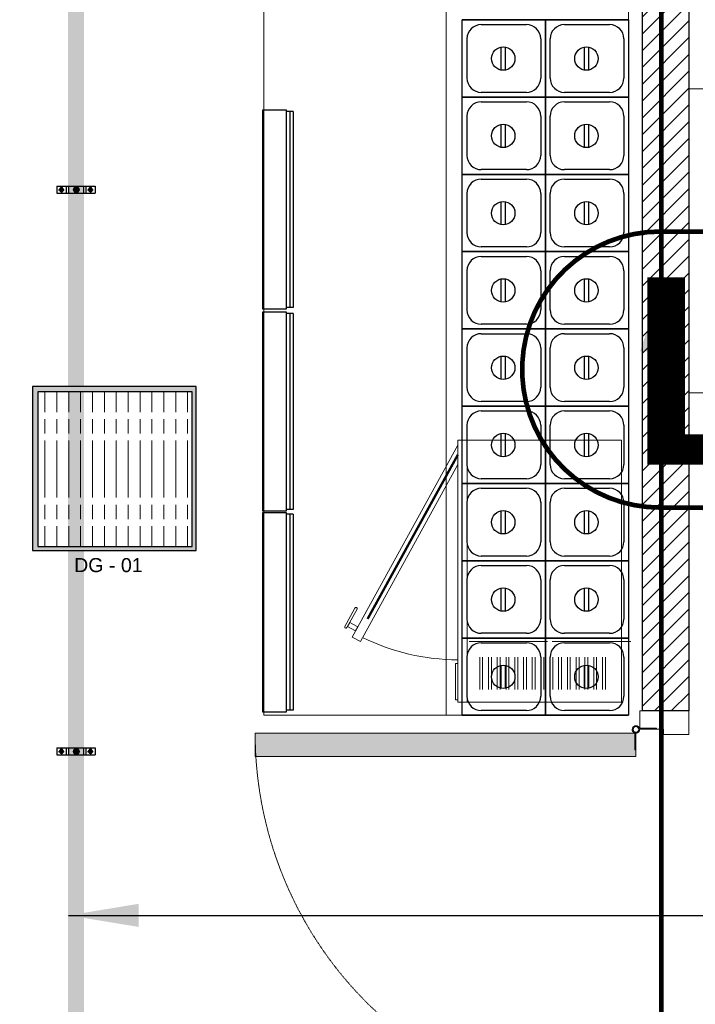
# Model space of a CAD drawing. Header units: millimetres. Extents: x 103872 to 294171, y 5570 to 32737.
# Tile 34 of 117: x 108082 to 109527, y 10784 to 12887. Entities that reach past the tile are written whole.
import ezdxf
from ezdxf.enums import TextEntityAlignment as Align

# ---------------------------------------------------------------- set-up
doc = ezdxf.new("R2010")
doc.units = ezdxf.units.MM
doc.header["$LTSCALE"] = 2.5
for name, pattern in [('CENTER', [50.8, 31.75, -6.35, 6.35, -6.35]), ('CONTINOUS', [0]), ('DASHDOT2', [0.5, 0.25, -0.125, 0, -0.125]), ('DASHED', [19.05, 12.7, -6.35]), ('HIDDEN', [0.375, 0.25, -0.125]), ('HIDDEN2 IDS', [1.666875, 1.11125, -0.555625])]:
    doc.linetypes.add(name, pattern=pattern)
for name, color, linetype, lineweight in [('00-ABM  HWS', 1, 'CONTINOUS', 0), ('00-ABM-PHE-DRAINAGE TEXT', 7, 'Continuous', 18), ('A - TEXT', 7, 'Continuous', 13), ('CKD Equipments', 252, 'Continuous', 0), ('Dimension', 40, 'Continuous', 0), ('Equipments CKD', 252, 'Continuous', 0), ('FURNITURES', 30, 'Continuous', 15), ('HATCH LIGHT', 250, 'Continuous', 0), ('HATCH MEDIUM', 251, 'Continuous', 5), ('K Equipment', 30, 'Continuous', 9), ('P-PDMWS_PEN-184', 184, 'Continuous', 25), ('WALL', 132, 'Continuous', 25), ('WATER SUPPLY fLOW DIRECTION', 1, 'Continuous', 0)]:
    doc.layers.add(name, color=color, linetype=linetype, lineweight=lineweight)
for name, color, linetype in [('Drain Grating', 4, 'Continuous'), ('EQUI.', 4, 'Continuous'), ('kitchen equip1', 8, 'Continuous'), ('P_SUPPORT', 7, 'Continuous'), ('TEXT_General', 251, 'Continuous'), ('xKAM-B3-01-Kitchen$0$A-FURN', 8, 'Continuous')]:
    doc.layers.add(name, color=color, linetype=linetype)
doc.styles.add('arial', font='arialbd.ttf')
doc.styles.get("Standard").update_dxf_attribs({"font": 'GOTHIC.TTF'})
doc.styles.add('style1', font='arial.ttf', dxfattribs={"height": 150})
doc.dimstyles.get("Standard").update_dxf_attribs({"dimtxt": 0.18, "dimasz": 0.18, "dimexe": 0.18, "dimexo": 0.0625, "dimgap": 0.09, "dimtad": 0, "dimtih": 1, "dimtoh": 1, "dimdec": 4, "dimzin": 0, "dimdsep": 46, "dimtxsty": 'Standard', "dimcen": 0.09, "dimadec": 0, "dimazin": 0, "dimtfac": 1, "dimtdec": 4, "dimtofl": 0, "dimtmove": 0, "dimatfit": 3, "dimfxl": 1, "dimtolj": 1, "dimtzin": 0, "dimarcsym": 0})

# ---------------------------------------------------------------- blocks, each defined once
blk = doc.blocks.new('*U10')
h = blk.add_hatch(color=252)
h.paths.add_polyline_path([(-0.0025, 0.0153, 0.724863), (-0.0025, 0), (-0.0025, -0.036), (-0.0005, -0.036), (-0.0005, -0.0004, 1.209796)])
h.paths.add_polyline_path([(-0.006, 0.0076, -1), (0.006, 0.0076, -1)], flags=16)
blk.add_hatch(color=252).paths.add_polyline_path([(0.0076, 0.0101, -0.06361), (0.008, 0.0081), (0.0436, 0.0081), (0.0436, 0.0101)])
blk.add_lwpolyline([(-0.0025, 0.0153, 0.723917), (-0.0025, 0), (-0.0025, -0.036), (-0.0005, -0.036), (-0.0005, -0.0004, 1.209796), (-0.0025, 0.0153)], format="xyb")
blk.add_lwpolyline([(0.008, 0.0081), (0.0436, 0.0081), (0.0436, 0.0101), (0.0076, 0.0101)])
blk.add_circle((0, 0.0076), 0.00604)
blk = doc.blocks.new('*U49')
h = blk.add_hatch(color=8)
h.dxf.hatch_style = 1
h.paths.add_polyline_path([(47.5, -8.5), (47.5, -822), (97.5, -822), (97.5, -8.5)])
at = {"color": 8}
for points in [[(50, 51), (50, 105), (0, 105), (0, 0), (39, 0), (39, 51), (50, 51)], [(850, 51), (850, 105), (900, 105), (900, 0), (861, 0), (861, 51), (850, 51)]]:
    blk.add_lwpolyline(points, dxfattribs=at)
blk.add_lwpolyline([(47.5, -8.5), (47.5, -822), (97.5, -822), (97.5, -8.5)], close=True, dxfattribs=at)
at = {"color": 8, "linetype": 'HIDDEN2 IDS', "ltscale": 0.5}
blk.add_arc((47.5, -8.5), 813.5, 270.0015, 0.5307, dxfattribs=at)
at = {"color": 8, "xscale": -1000, "yscale": 1000, "zscale": 1000, "rotation": 180}
blk.add_blockref('*U10', (39.5, -0.4), dxfattribs=at)
blk = doc.blocks.new('SAA311A')
at = {"color": 8}
for p, q in [((8868, -106.88), (8874.92, -106.88)), ((8868, -107.5), (8874.92, -107.5)), ((8868, -108.75), (8874.92, -108.75)), ((8868, -109.37), (8874.92, -109.37)), ((8868, -110.62), (8874.92, -110.62)), ((8868, -111.25), (8874.92, -111.25)), ((8868, -112.5), (8874.92, -112.5)), ((8868, -113.12), (8874.92, -113.12)), ((8868, -114.38), (8874.92, -114.38)), ((8868, -115), (8874.92, -115)), ((8868, -116.25), (8874.92, -116.25)), ((8868, -116.87), (8874.92, -116.87)), ((8868, -118.12), (8874.92, -118.12)), ((8868, -118.75), (8874.92, -118.75)), ((8868, -120), (8874.92, -120)), ((8868, -120.62), (8874.92, -120.62)), ((8868, -121.88), (8874.92, -121.88)), ((8868, -122.5), (8874.92, -122.5)), ((8868, -123.75), (8874.92, -123.75)), ((8868, -124.37), (8874.92, -124.37)), ((8868, -125.62), (8874.92, -125.62)), ((8868, -126.25), (8874.92, -126.25)), ((8868, -127.5), (8874.92, -127.5)), ((8868, -128.12), (8874.92, -128.12)), ((8868, -129.38), (8874.92, -129.38)), ((8868, -130), (8874.92, -130)), ((8868, -131.25), (8874.92, -131.25)), ((8868, -131.87), (8874.92, -131.87)), ((8868, -133.12), (8874.92, -133.12)), ((8868, -133.75), (8874.92, -133.75)), ((8822.72, -138.42), (8863.74, -160.99)), ((8826.85, -138.42), (8864.7, -159.24)), ((8863.74, -160.99), (8864.7, -159.24))]:
    blk.add_line(p, q, dxfattribs=at)
for points in [[(8877.66, -138.42), (8821.66, -138.42), (8821.66, -103.42), (8877.66, -103.42)], [(8877.66, -138.42), (8821.66, -138.42), (8821.66, -136.43), (8877.66, -136.43)], [(8862.43, -160.27), (8861.47, -162.01), (8860.6, -161.53), (8861.56, -159.79)]]:
    blk.add_lwpolyline(points, close=True, dxfattribs=at)
at = {"color": 8, "const_width": 0.498}
blk.add_lwpolyline([(8859.86, -157.71), (8824.79, -138.42)], dxfattribs=at)
at = {"color": 8}
blk.add_lwpolyline([(8869.4, -138.42), (8869.4, -138.92), (8877.12, -138.92), (8877.12, -138.42)], dxfattribs=at)
blk.add_lwpolyline([(8861.79, -162.47), (8861.79, -162.47, -0.414214), (8861.45, -162.57), (8857.53, -160.41, -0.414214), (8857.43, -160.07), (8857.43, -160.07, -0.414214), (8857.77, -159.97), (8861.69, -162.13, -0.414214)], format="xyb", close=True, dxfattribs=at)
blk.add_arc((8822.72, -138.42), 45.86, 333.619, 0, dxfattribs=at)
blk = doc.blocks.new('ARCH')
at = {"layer": 'HATCH LIGHT'}
h = blk.add_hatch(dxfattribs=at)
h.set_pattern_fill('ANSI31', color=8, scale=8)
h.set_pattern_definition([(45, (28372.406, 2544.914), (-17.960512, 17.960512), [])])
h.paths.add_polyline_path([(118320.8, 13310.6), (115720.8, 13310.6), (115720.8, 13210.6), (118220.8, 13210.6), (118220.8, 11710.6), (118220.8, 11410.6), (118320.8, 11410.6)])
at = {"layer": 'CKD Equipments', "color": 8}
for points in [[(117412.1, 13201.3), (117412.1, 11401.3), (118192.1, 11401.3), (118192.1, 13201.3), (117412.1, 13201.3)], [(117802.1, 13201.3), (117802.1, 11401.3)]]:
    blk.add_lwpolyline(points, dxfattribs=at)
at = {"layer": 'EQUI.', "color": 8}
for p, q in [((117836.5, 12887.2), (118014.3, 12887.2)), ((117836.5, 12722.1), (117836.5, 12887.2)), ((117836.5, 12887.2), (118014.3, 12887.2)), ((117836.5, 12887.2), (118014.3, 12887.2)), ((118014.3, 12887.2), (117836.5, 12887.2)), ((117877.1, 12877), (117973.7, 12877)), ((117877.1, 12877), (117973.7, 12877)), ((118014.3, 12887.2), (118192.1, 12887.2)), ((118014.3, 12722.1), (118014.3, 12887.2)), ((118014.3, 12887.2), (118192.1, 12887.2)), ((118014.3, 12887.2), (118192.1, 12887.2)), ((118192.1, 12887.2), (118014.3, 12887.2)), ((118014.3, 12887.2), (118014.3, 12722.1)), ((118054.9, 12877), (118151.5, 12877)), ((118054.9, 12877), (118151.5, 12877)), ((118192.1, 12887.2), (118192.1, 12722.1)), ((117846.7, 12762.7), (117846.7, 12846.5)), ((118004.1, 12846.5), (118004.1, 12762.7)), ((118024.5, 12762.7), (118024.5, 12846.5)), ((118181.9, 12846.5), (118181.9, 12762.7)), ((117919.1, 12828.8), (117919.1, 12779.8)), ((117929.1, 12779.8), (117929.1, 12828.8)), ((118096.9, 12828.8), (118096.9, 12779.8)), ((118106.9, 12779.8), (118106.9, 12828.8)), ((117973.7, 12732.2), (117877.1, 12732.2)), ((118151.5, 12732.2), (118054.9, 12732.2)), ((117836.5, 12722.1), (118014.3, 12722.1)), ((117836.5, 12557), (117836.5, 12722.1)), ((117836.5, 12722.1), (118014.3, 12722.1)), ((118014.3, 12722.1), (117836.5, 12722.1)), ((117877.1, 12711.9), (117973.7, 12711.9)), ((118014.3, 12722.1), (118192.1, 12722.1)), ((118014.3, 12557), (118014.3, 12722.1)), ((118014.3, 12722.1), (118192.1, 12722.1)), ((118192.1, 12722.1), (118014.3, 12722.1)), ((118014.3, 12722.1), (118014.3, 12557)), ((118054.9, 12711.9), (118151.5, 12711.9)), ((118192.1, 12722.1), (118192.1, 12557)), ((117846.7, 12597.6), (117846.7, 12681.4)), ((117919.1, 12663.7), (117919.1, 12614.7)), ((117929.1, 12614.7), (117929.1, 12663.7)), ((118004.1, 12681.4), (118004.1, 12597.6)), ((118024.5, 12597.6), (118024.5, 12681.4)), ((118096.9, 12663.7), (118096.9, 12614.7)), ((118106.9, 12614.7), (118106.9, 12663.7)), ((118181.9, 12681.4), (118181.9, 12597.6)), ((117973.7, 12567.1), (117877.1, 12567.1)), ((118151.5, 12567.1), (118054.9, 12567.1)), ((117836.5, 12557), (118014.3, 12557)), ((117836.5, 12391.9), (117836.5, 12557)), ((117836.5, 12557), (118014.3, 12557)), ((118014.3, 12557), (117836.5, 12557)), ((117877.1, 12546.8), (117973.7, 12546.8)), ((118014.3, 12557), (118192.1, 12557)), ((118014.3, 12391.9), (118014.3, 12557)), ((118014.3, 12557), (118192.1, 12557)), ((118192.1, 12557), (118014.3, 12557)), ((118014.3, 12557), (118014.3, 12391.9)), ((118054.9, 12546.8), (118151.5, 12546.8)), ((118192.1, 12557), (118192.1, 12391.9)), ((117846.7, 12432.5), (117846.7, 12516.3)), ((118004.1, 12516.3), (118004.1, 12432.5)), ((118024.5, 12432.5), (118024.5, 12516.3)), ((118181.9, 12516.3), (118181.9, 12432.5)), ((117919.1, 12498.6), (117919.1, 12449.6)), ((117929.1, 12449.6), (117929.1, 12498.6)), ((118096.9, 12498.6), (118096.9, 12449.6)), ((118106.9, 12449.6), (118106.9, 12498.6)), ((117836.5, 12391.9), (118014.3, 12391.9)), ((117836.5, 12226.8), (117836.5, 12391.9)), ((117836.5, 12391.9), (118014.3, 12391.9)), ((118014.3, 12391.9), (117836.5, 12391.9)), ((117973.7, 12402), (117877.1, 12402)), ((118014.3, 12391.9), (118192.1, 12391.9)), ((118014.3, 12226.8), (118014.3, 12391.9)), ((118014.3, 12391.9), (118192.1, 12391.9)), ((118192.1, 12391.9), (118014.3, 12391.9)), ((118014.3, 12391.9), (118014.3, 12226.8)), ((118151.5, 12402), (118054.9, 12402)), ((118192.1, 12391.9), (118192.1, 12226.8)), ((117877.1, 12381.7), (117973.7, 12381.7)), ((118054.9, 12381.7), (118151.5, 12381.7)), ((117846.7, 12267.4), (117846.7, 12351.2)), ((118004.1, 12351.2), (118004.1, 12267.4)), ((118024.5, 12267.4), (118024.5, 12351.2)), ((118181.9, 12351.2), (118181.9, 12267.4)), ((117919.1, 12333.5), (117919.1, 12284.5)), ((117929.1, 12284.5), (117929.1, 12333.5)), ((118096.9, 12333.5), (118096.9, 12284.5)), ((118106.9, 12284.5), (118106.9, 12333.5)), ((117836.5, 12226.8), (118014.3, 12226.8)), ((117836.5, 12061.7), (117836.5, 12226.8)), ((117836.5, 12226.8), (118014.3, 12226.8)), ((118014.3, 12226.8), (117836.5, 12226.8)), ((117973.7, 12236.9), (117877.1, 12236.9)), ((118014.3, 12226.8), (118192.1, 12226.8)), ((118014.3, 12061.7), (118014.3, 12226.8)), ((118014.3, 12226.8), (118192.1, 12226.8)), ((118192.1, 12226.8), (118014.3, 12226.8)), ((118014.3, 12226.8), (118014.3, 12061.7)), ((118151.5, 12236.9), (118054.9, 12236.9)), ((118192.1, 12226.8), (118192.1, 12061.7)), ((117877.1, 12216.6), (117973.7, 12216.6)), ((118054.9, 12216.6), (118151.5, 12216.6)), ((117846.7, 12102.3), (117846.7, 12186.1)), ((118004.1, 12186.1), (118004.1, 12102.3)), ((118024.5, 12102.3), (118024.5, 12186.1)), ((118181.9, 12186.1), (118181.9, 12102.3)), ((117919.1, 12168.4), (117919.1, 12119.4)), ((117929.1, 12119.4), (117929.1, 12168.4)), ((118096.9, 12168.4), (118096.9, 12119.4)), ((118106.9, 12119.4), (118106.9, 12168.4)), ((117836.5, 12061.7), (118014.3, 12061.7)), ((117836.5, 11896.6), (117836.5, 12061.7)), ((117836.5, 12061.7), (118014.3, 12061.7)), ((118014.3, 12061.7), (117836.5, 12061.7)), ((117973.7, 12071.8), (117877.1, 12071.8)), ((118014.3, 12061.7), (118192.1, 12061.7)), ((118014.3, 11896.6), (118014.3, 12061.7)), ((118014.3, 12061.7), (118192.1, 12061.7)), ((118192.1, 12061.7), (118014.3, 12061.7)), ((118014.3, 12061.7), (118014.3, 11896.6)), ((118151.5, 12071.8), (118054.9, 12071.8)), ((118192.1, 12061.7), (118192.1, 11896.6)), ((117877.1, 12051.5), (117973.7, 12051.5)), ((118054.9, 12051.5), (118151.5, 12051.5)), ((117846.7, 11937.2), (117846.7, 12021)), ((118004.1, 12021), (118004.1, 11937.2)), ((118024.5, 11937.2), (118024.5, 12021)), ((118181.9, 12021), (118181.9, 11937.2)), ((117919.1, 12003.3), (117919.1, 11954.3)), ((117929.1, 11954.3), (117929.1, 12003.3)), ((118096.9, 12003.3), (118096.9, 11954.3)), ((118106.9, 11954.3), (118106.9, 12003.3)), ((117973.7, 11906.7), (117877.1, 11906.7)), ((118151.5, 11906.7), (118054.9, 11906.7)), ((117836.5, 11896.6), (118014.3, 11896.6)), ((117836.5, 11731.5), (117836.5, 11896.6)), ((117836.5, 11896.6), (118014.3, 11896.6)), ((118014.3, 11896.6), (117836.5, 11896.6)), ((117877.1, 11886.4), (117973.7, 11886.4)), ((118014.3, 11896.6), (118192.1, 11896.6)), ((118014.3, 11731.5), (118014.3, 11896.6)), ((118014.3, 11896.6), (118192.1, 11896.6)), ((118192.1, 11896.6), (118014.3, 11896.6)), ((118014.3, 11896.6), (118014.3, 11731.5)), ((118054.9, 11886.4), (118151.5, 11886.4)), ((118192.1, 11896.6), (118192.1, 11731.5)), ((117846.7, 11772.1), (117846.7, 11855.9)), ((118004.1, 11855.9), (118004.1, 11772.1)), ((118024.5, 11772.1), (118024.5, 11855.9)), ((118181.9, 11855.9), (118181.9, 11772.1)), ((117919.1, 11838.2), (117919.1, 11789.2)), ((117929.1, 11789.2), (117929.1, 11838.2)), ((118096.9, 11838.2), (118096.9, 11789.2)), ((118106.9, 11789.2), (118106.9, 11838.2)), ((117973.7, 11741.6), (117877.1, 11741.6)), ((117973.7, 11741.6), (117877.1, 11741.6)), ((118151.5, 11741.6), (118054.9, 11741.6)), ((118151.5, 11741.6), (118054.9, 11741.6)), ((117836.5, 11731.5), (118014.3, 11731.5)), ((117836.5, 11731.5), (118014.3, 11731.5)), ((118014.3, 11731.5), (117836.5, 11731.5)), ((117836.5, 11731.5), (118014.3, 11731.5)), ((117836.5, 11566.4), (117836.5, 11731.5)), ((117836.5, 11731.5), (118014.3, 11731.5)), ((118014.3, 11731.5), (117836.5, 11731.5)), ((117877.1, 11721.3), (117973.7, 11721.3)), ((118014.3, 11731.5), (118192.1, 11731.5)), ((118014.3, 11731.5), (118192.1, 11731.5)), ((118192.1, 11731.5), (118014.3, 11731.5)), ((118014.3, 11731.5), (118192.1, 11731.5)), ((118014.3, 11566.4), (118014.3, 11731.5)), ((118014.3, 11731.5), (118192.1, 11731.5)), ((118192.1, 11731.5), (118014.3, 11731.5)), ((118014.3, 11731.5), (118014.3, 11566.4)), ((118054.9, 11721.3), (118151.5, 11721.3)), ((118192.1, 11731.5), (118192.1, 11566.4)), ((117846.7, 11607), (117846.7, 11690.8)), ((118004.1, 11690.8), (118004.1, 11607)), ((118024.5, 11607), (118024.5, 11690.8)), ((118181.9, 11690.8), (118181.9, 11607)), ((117919.1, 11673.1), (117919.1, 11624.1)), ((117929.1, 11624.1), (117929.1, 11673.1)), ((118096.9, 11673.1), (118096.9, 11624.1)), ((118106.9, 11624.1), (118106.9, 11673.1)), ((117973.7, 11576.5), (117877.1, 11576.5)), ((118151.5, 11576.5), (118054.9, 11576.5)), ((117836.5, 11566.4), (118014.3, 11566.4)), ((117836.5, 11566.4), (118014.3, 11566.4)), ((118014.3, 11566.4), (117836.5, 11566.4)), ((117836.5, 11566.4), (118014.3, 11566.4)), ((117836.5, 11566.4), (118014.3, 11566.4)), ((118014.3, 11566.4), (117836.5, 11566.4)), ((117836.5, 11566.4), (118014.3, 11566.4)), ((117836.5, 11401.3), (117836.5, 11566.4)), ((117836.5, 11566.4), (118014.3, 11566.4)), ((118014.3, 11566.4), (117836.5, 11566.4)), ((117877.1, 11556.2), (117973.7, 11556.2)), ((118014.3, 11566.4), (118192.1, 11566.4)), ((118014.3, 11566.4), (118192.1, 11566.4)), ((118192.1, 11566.4), (118014.3, 11566.4)), ((118014.3, 11566.4), (118192.1, 11566.4)), ((118014.3, 11566.4), (118192.1, 11566.4)), ((118192.1, 11566.4), (118014.3, 11566.4)), ((118014.3, 11566.4), (118192.1, 11566.4)), ((118014.3, 11401.3), (118014.3, 11566.4)), ((118014.3, 11566.4), (118192.1, 11566.4)), ((118192.1, 11566.4), (118014.3, 11566.4)), ((118014.3, 11566.4), (118014.3, 11401.3)), ((118054.9, 11556.2), (118151.5, 11556.2)), ((118192.1, 11566.4), (118192.1, 11401.3)), ((117846.7, 11441.9), (117846.7, 11525.7)), ((117919.1, 11508), (117919.1, 11459)), ((117929.1, 11459), (117929.1, 11508)), ((118004.1, 11525.7), (118004.1, 11441.9)), ((118024.5, 11441.9), (118024.5, 11525.7)), ((118096.9, 11508), (118096.9, 11459)), ((118106.9, 11459), (118106.9, 11508)), ((118181.9, 11525.7), (118181.9, 11441.9)), ((117836.5, 11401.3), (118014.3, 11401.3)), ((117836.5, 11401.3), (118014.3, 11401.3)), ((118014.3, 11401.3), (117836.5, 11401.3)), ((117973.7, 11411.4), (117877.1, 11411.4)), ((118014.3, 11401.3), (118192.1, 11401.3)), ((118014.3, 11401.3), (118192.1, 11401.3)), ((118192.1, 11401.3), (118014.3, 11401.3)), ((118151.5, 11411.4), (118054.9, 11411.4))]:
    blk.add_line(p, q, dxfattribs=at)
for centre in [(117924.1, 12804.3), (118101.9, 12804.3), (117924.1, 12639.2), (118101.9, 12639.2), (117924.1, 12474.1), (118101.9, 12474.1), (117924.1, 12309), (118101.9, 12309), (117924.1, 12143.9), (118101.9, 12143.9), (117924.1, 11978.8), (118101.9, 11978.8), (117924.1, 11813.7), (118101.9, 11813.7), (117924.1, 11648.6), (118101.9, 11648.6), (117924.1, 11483.5), (118101.9, 11483.5)]:
    blk.add_circle(centre, 25, dxfattribs=at)
for centre, start, end in [((117877.1, 12846.5), 90, 180), ((117973.7, 12846.5), 0, 90), ((118054.9, 12846.5), 90, 180), ((118151.5, 12846.5), 0, 90), ((117877.1, 12762.7), 180, 270), ((117973.7, 12762.7), 270, 0), ((118054.9, 12762.7), 180, 270), ((118151.5, 12762.7), 270, 0), ((117877.1, 12681.4), 90, 180), ((117973.7, 12681.4), 0, 90), ((118054.9, 12681.4), 90, 180), ((118151.5, 12681.4), 0, 90), ((117877.1, 12597.6), 180, 270), ((117973.7, 12597.6), 270, 0), ((118054.9, 12597.6), 180, 270), ((118151.5, 12597.6), 270, 0), ((117877.1, 12516.3), 90, 180), ((117973.7, 12516.3), 0, 90), ((118054.9, 12516.3), 90, 180), ((118151.5, 12516.3), 0, 90), ((117877.1, 12432.5), 180, 270), ((117973.7, 12432.5), 270, 0), ((118054.9, 12432.5), 180, 270), ((118151.5, 12432.5), 270, 0), ((117877.1, 12351.2), 90, 180), ((117973.7, 12351.2), 0, 90), ((118054.9, 12351.2), 90, 180), ((118151.5, 12351.2), 0, 90), ((117877.1, 12267.4), 180, 270), ((117973.7, 12267.4), 270, 0), ((118054.9, 12267.4), 180, 270), ((118151.5, 12267.4), 270, 0), ((117877.1, 12186.1), 90, 180), ((117973.7, 12186.1), 0, 90), ((118054.9, 12186.1), 90, 180), ((118151.5, 12186.1), 0, 90), ((117877.1, 12102.3), 180, 270), ((117973.7, 12102.3), 270, 0), ((118054.9, 12102.3), 180, 270), ((118151.5, 12102.3), 270, 0), ((117877.1, 12021), 90, 180), ((117973.7, 12021), 0, 90), ((118054.9, 12021), 90, 180), ((118151.5, 12021), 0, 90), ((117877.1, 11937.2), 180, 270), ((117973.7, 11937.2), 270, 0), ((118054.9, 11937.2), 180, 270), ((118151.5, 11937.2), 270, 0), ((117877.1, 11855.9), 90, 180), ((117973.7, 11855.9), 0, 90), ((118054.9, 11855.9), 90, 180), ((118151.5, 11855.9), 0, 90), ((117877.1, 11772.1), 180, 270), ((117973.7, 11772.1), 270, 0), ((118054.9, 11772.1), 180, 270), ((118151.5, 11772.1), 270, 0), ((117877.1, 11690.8), 90, 180), ((117973.7, 11690.8), 0, 90), ((118054.9, 11690.8), 90, 180), ((118151.5, 11690.8), 0, 90), ((117877.1, 11607), 180, 270), ((117973.7, 11607), 270, 0), ((118054.9, 11607), 180, 270), ((118151.5, 11607), 270, 0), ((117877.1, 11525.7), 90, 180), ((117973.7, 11525.7), 0, 90), ((118054.9, 11525.7), 90, 180), ((118151.5, 11525.7), 0, 90), ((117877.1, 11441.9), 180, 270), ((117973.7, 11441.9), 270, 0), ((118054.9, 11441.9), 180, 270), ((118151.5, 11441.9), 270, 0)]:
    blk.add_arc(centre, 30.5, start, end, dxfattribs=at)
at = {"layer": 'Equipments CKD', "color": 8}
for p, q in [((117851.1, 11558.7), (118018.9, 11558.7)), ((118018.9, 11558.7), (117851.1, 11558.7)), ((118028.9, 11558.7), (118196.7, 11558.7)), ((118196.7, 11558.7), (118028.9, 11558.7))]:
    blk.add_line(p, q, dxfattribs=at)
at = {"layer": 'FURNITURES', "color": 8}
blk.add_lwpolyline([(118970.8, 12090), (118970.8, 12740), (118320.8, 12740), (118320.8, 12090)], close=True, dxfattribs=at)
at = {"layer": 'kitchen equip1', "color": 8, "linetype": 'DASHED', "ltscale": 25}
for p, q in [((117475.4, 12691.4), (117460.4, 12691.4)), ((117467.9, 12691.4), (117467.9, 12272.8)), ((117475.4, 12691.4), (117475.4, 12272.8)), ((117475.4, 12272.8), (117460.4, 12272.8)), ((117475.4, 12259.5), (117460.4, 12259.5)), ((117467.9, 12259.5), (117467.9, 11840.9)), ((117475.4, 12259.5), (117475.4, 11840.9)), ((117475.4, 11840.9), (117460.4, 11840.9)), ((117475.4, 11830.7), (117460.4, 11830.7)), ((117467.9, 11830.7), (117467.9, 11412.1)), ((117475.4, 11830.7), (117475.4, 11412.1)), ((117475.4, 11412.1), (117460.4, 11412.1))]:
    blk.add_line(p, q, dxfattribs=at)
for points in [[(117460.4, 12695.1), (117460.4, 12269.1), (117410.4, 12269.1), (117410.4, 12695.1)], [(117460.4, 12263.2), (117460.4, 11837.2), (117410.4, 11837.2), (117410.4, 12263.2)], [(117460.4, 11834.4), (117460.4, 11408.4), (117410.4, 11408.4), (117410.4, 11834.4)]]:
    blk.add_lwpolyline(points, close=True, dxfattribs=at)
at = {"layer": 'WALL', "color": 8}
for p, q in [((118320.8, 13310.6), (118320.8, 11410.6)), ((118220.8, 13210.6), (118220.8, 11410.6)), ((118320.8, 11410.6), (118220.8, 11410.6))]:
    blk.add_line(p, q, dxfattribs=at)
at = {"layer": 'HATCH MEDIUM', "color": 8, "extrusion": (0, 0, -1), "xscale": -1, "zscale": -1, "rotation": 89.99970790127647}
blk.add_blockref('*U49', (-118215.8, 11410.6), dxfattribs=at)
at = {"layer": 'K Equipment', "color": 8, "linetype": 'DASHDOT2', "lineweight": 5, "ltscale": 2, "xscale": 10, "yscale": 10, "zscale": 10, "rotation": 270}
blk.add_blockref('SAA311A', (119211.2, 100205.8), dxfattribs=at)
blk = doc.blocks.new('Number')
at = {"layer": 'TEXT_General', "const_width": 10}
blk.add_lwpolyline([(-509.3, 297.8), (596, 291.6, -0.73789), (596, -298.1), (-509.3, -291.9, -1.001174)], format="xyb", close=True, dxfattribs=at)
at = {"layer": 'TEXT_General', "style": 'arial'}
blk.add_attdef('XXXX', text='', height=400, dxfattribs=at).set_placement((0, 0), align=Align.MIDDLE_CENTER)

msp = doc.modelspace()

# ---------------------------------------------------------------- block references
at = {"layer": 'Dimension'}
msp.add_blockref('ARCH', (-8808, 0), dxfattribs=at)

# ---------------------------------------------------------------- next in the draw order: hatches: boundary and pattern name
at = {"layer": 'CKD Equipments'}
h = msp.add_hatch(color=2, dxfattribs=at)
h.dxf.hatch_style = 1
h.paths.add_polyline_path([(108109.6, 12103.5), (108109.6, 11753.5), (108459.6, 11753.5), (108459.6, 12103.5)])
h.paths.add_polyline_path([(108451.2, 12092.3), (108121, 12092.3), (108121, 11762.1), (108451.2, 11762.1)], flags=16)
at = {"layer": 'Drain Grating', "linetype": 'Continuous', "lineweight": 5}
h = msp.add_hatch(dxfattribs=at)
h.set_pattern_fill('ACAD_ISO08W100', color=256, scale=5.08, angle=90, style=0)
h.set_pattern_definition([(90, (27669.32, -865591.949), (-25.4, 9e-15), [121.92, -15.24, 30.48, -15.24])])
h.paths.add_polyline_path([(108451.2, 12092.3), (108451.2, 11762.1), (108121, 11762.1), (108121, 12092.3)])
at = {"layer": 'P_SUPPORT'}
h = msp.add_hatch(color=8, dxfattribs=at)
h.set_gradient(color1=(128, 128, 128), one_color=1, tint=1, name='SPHERICAL')
h.paths.add_polyline_path([(108171.8, 12528.1), (108171.8, 12524.1), (108175.8, 12524.1, 0.414214)])
h.paths.add_polyline_path([(108175.8, 12524.1), (108171.8, 12524.1), (108171.8, 12520.1, 0.414214)])
h.paths.add_polyline_path([(108171.8, 12524.1), (108167.8, 12524.1, 0.414214), (108171.8, 12520.1)])
h.paths.add_polyline_path([(108171.8, 12528.1, 0.414214), (108167.8, 12524.1), (108171.8, 12524.1)])
h = msp.add_hatch(color=8, dxfattribs=at)
h.set_gradient(color1=(128, 128, 128), one_color=1, tint=1, name='SPHERICAL')
h.paths.add_polyline_path([(108203.6, 12529.8), (108203.6, 12524.1), (108209.4, 12524.1, 0.414214)])
h.paths.add_polyline_path([(108209.4, 12524.1), (108203.6, 12524.1), (108203.6, 12518.3, 0.414214)])
h.paths.add_polyline_path([(108203.6, 12524.1), (108197.9, 12524.1, 0.414214), (108203.6, 12518.3)])
h.paths.add_polyline_path([(108203.6, 12529.8, 0.414214), (108197.9, 12524.1), (108203.6, 12524.1)])
h = msp.add_hatch(color=8, dxfattribs=at)
h.set_gradient(color1=(128, 128, 128), one_color=1, tint=1, name='SPHERICAL')
h.paths.add_polyline_path([(108233.8, 12528.1), (108233.8, 12524.1), (108237.8, 12524.1, 0.414214)])
h.paths.add_polyline_path([(108237.8, 12524.1), (108233.8, 12524.1), (108233.8, 12520.1, 0.414214)])
h.paths.add_polyline_path([(108233.8, 12524.1), (108229.8, 12524.1, 0.414214), (108233.8, 12520.1)])
h.paths.add_polyline_path([(108233.8, 12528.1, 0.414214), (108229.8, 12524.1), (108233.8, 12524.1)])
h = msp.add_hatch(color=8, dxfattribs=at)
h.set_gradient(color1=(128, 128, 128), one_color=1, tint=1, name='SPHERICAL')
h.paths.add_polyline_path([(108171.8, 11328.1), (108171.8, 11324.1), (108175.8, 11324.1, 0.414214)])
h.paths.add_polyline_path([(108175.8, 11324.1), (108171.8, 11324.1), (108171.8, 11320.1, 0.414214)])
h.paths.add_polyline_path([(108171.8, 11324.1), (108167.8, 11324.1, 0.414214), (108171.8, 11320.1)])
h.paths.add_polyline_path([(108171.8, 11328.1, 0.414214), (108167.8, 11324.1), (108171.8, 11324.1)])
h = msp.add_hatch(color=8, dxfattribs=at)
h.set_gradient(color1=(128, 128, 128), one_color=1, tint=1, name='SPHERICAL')
h.paths.add_polyline_path([(108203.6, 11329.8), (108203.6, 11324.1), (108209.4, 11324.1, 0.414214)])
h.paths.add_polyline_path([(108209.4, 11324.1), (108203.6, 11324.1), (108203.6, 11318.3, 0.414214)])
h.paths.add_polyline_path([(108203.6, 11324.1), (108197.9, 11324.1, 0.414214), (108203.6, 11318.3)])
h.paths.add_polyline_path([(108203.6, 11329.8, 0.414214), (108197.9, 11324.1), (108203.6, 11324.1)])
h = msp.add_hatch(color=8, dxfattribs=at)
h.set_gradient(color1=(128, 128, 128), one_color=1, tint=1, name='SPHERICAL')
h.paths.add_polyline_path([(108233.8, 11328.1), (108233.8, 11324.1), (108237.8, 11324.1, 0.414214)])
h.paths.add_polyline_path([(108237.8, 11324.1), (108233.8, 11324.1), (108233.8, 11320.1, 0.414214)])
h.paths.add_polyline_path([(108233.8, 11324.1), (108229.8, 11324.1, 0.414214), (108233.8, 11320.1)])
h.paths.add_polyline_path([(108233.8, 11328.1, 0.414214), (108229.8, 11324.1), (108233.8, 11324.1)])

# ---------------------------------------------------------------- next in the draw order: linework, layer by layer
at = {"layer": '00-ABM  HWS', "ltscale": 0.002, "const_width": 10}
msp.add_lwpolyline([(106925, 16879.1), (106840.3, 16879.1), (106840.3, 14280.7), (107364.3, 14280.7), (107364.3, 13290.1), (109454, 13290.1), (109454, 10412.5)], dxfattribs=at)
at = {"layer": 'P-PDMWS_PEN-184', "linetype": 'HIDDEN', "const_width": 34}
msp.add_lwpolyline([(108202.8, 8995.5), (108202.8, 24231.9)], dxfattribs=at)
at = {"layer": 'P_SUPPORT'}
for p, q in [((108161.8, 12531.6), (108243.8, 12531.6)), ((108161.8, 12531.6, 0.9), (108161.8, 12516.6, 0.9)), ((108161.8, 12516.6), (108243.8, 12516.6)), ((108181.8, 12531.6, -0.1), (108181.8, 12516.6, -0.1)), ((108186.8, 12531.6), (108186.8, 12516.6)), ((108218.8, 12531.6), (108218.8, 12516.6)), ((108223.8, 12531.6, -0.1), (108223.8, 12516.6, -0.1)), ((108243.8, 12531.6, 0.9), (108243.8, 12516.6, 0.9)), ((108161.8, 11331.6), (108243.8, 11331.6)), ((108161.8, 11331.6, 0.9), (108161.8, 11316.6, 0.9)), ((108181.8, 11331.6, -0.1), (108181.8, 11316.6, -0.1)), ((108186.8, 11331.6), (108186.8, 11316.6)), ((108218.8, 11331.6), (108218.8, 11316.6)), ((108223.8, 11331.6, -0.1), (108223.8, 11316.6, -0.1)), ((108243.8, 11331.6, 0.9), (108243.8, 11316.6, 0.9)), ((108161.8, 11316.6), (108243.8, 11316.6))]:
    msp.add_line(p, q, dxfattribs=at)
at = {"layer": 'P_SUPPORT', "color": 8, "linetype": 'CENTER', "ltscale": 0.02}
for p, q in [((108165.8, 12524.1, 0.7), (108177.8, 12524.1, 0.7)), ((108171.8, 12530.1, 0.7), (108171.8, 12518.1, 0.7)), ((108227.8, 12524.1, 0.7), (108239.8, 12524.1, 0.7)), ((108233.8, 12530.1, 0.7), (108233.8, 12518.1, 0.7)), ((108165.8, 11324.1, 0.7), (108177.8, 11324.1, 0.7)), ((108171.8, 11330.1, 0.7), (108171.8, 11318.1, 0.7)), ((108227.8, 11324.1, 0.7), (108239.8, 11324.1, 0.7)), ((108233.8, 11330.1, 0.7), (108233.8, 11318.1, 0.7))]:
    msp.add_line(p, q, dxfattribs=at)
at = {"layer": 'P_SUPPORT', "elevation": 0.7}
for points in [[(108169.5, 12528.1), (108167.2, 12524.1), (108169.5, 12520.1), (108174.1, 12520.1), (108176.4, 12524.1), (108174.1, 12528.1)], [(108231.5, 12528.1), (108229.2, 12524.1), (108231.5, 12520.1), (108236.1, 12520.1), (108238.4, 12524.1), (108236.1, 12528.1)], [(108169.5, 11328.1), (108167.2, 11324.1), (108169.5, 11320.1), (108174.1, 11320.1), (108176.4, 11324.1), (108174.1, 11328.1)], [(108231.5, 11328.1), (108229.2, 11324.1), (108231.5, 11320.1), (108236.1, 11320.1), (108238.4, 11324.1), (108236.1, 11328.1)]]:
    msp.add_lwpolyline(points, close=True, dxfattribs=at)
at = {"layer": 'P_SUPPORT'}
for points in [[(108200.3, 12529.8), (108197, 12524.1), (108200.3, 12518.3), (108207, 12518.3), (108210.3, 12524.1), (108207, 12529.8)], [(108200.3, 11329.8), (108197, 11324.1), (108200.3, 11318.3), (108207, 11318.3), (108210.3, 11324.1), (108207, 11329.8)]]:
    msp.add_lwpolyline(points, close=True, dxfattribs=at)
for centre, radius in [((108171.8, 12524.1, 0.7), 4), ((108203.6, 12524.1), 5.75), ((108233.8, 12524.1, 0.7), 4), ((108171.8, 11324.1, 0.7), 4), ((108203.6, 11324.1), 5.75), ((108233.8, 11324.1, 0.7), 4)]:
    msp.add_circle(centre, radius, dxfattribs=at)
at = {"layer": 'WATER SUPPLY fLOW DIRECTION', "color": 7}
msp.add_lwpolyline([(109454, 12319.9, 0, 90, 0), (109454, 12179.2, 90, 90, 0)], format="xyseb", dxfattribs=at)
at = {"layer": 'xKAM-B3-01-Kitchen$0$A-FURN', "elevation": -8910.1}
msp.add_lwpolyline([(108109.6, 12103.5), (108109.6, 11753.5), (108459.6, 11753.5), (108459.6, 12103.5), (108109.6, 12103.5)], dxfattribs=at)
at = {"layer": 'xKAM-B3-01-Kitchen$0$A-FURN'}
msp.add_lwpolyline([(108451.2, 12092.3), (108121, 12092.3), (108121, 11762.1), (108451.2, 11762.1)], close=True, dxfattribs=at)

# ---------------------------------------------------------------- next in the draw order: block references
at = {"layer": 'TEXT_General'}
msp.add_blockref('Number', (109961, 12137), dxfattribs=at).add_auto_attribs({'XXXX': 'L-46'})

# ---------------------------------------------------------------- next in the draw order: texts
at = {"layer": 'A - TEXT', "insert": (108272.1, 11706.8, -17820.2), "char_height": 30, "width": 990.812, "attachment_point": 8, "style": 'style1'}
msp.add_mtext('DG - 01', dxfattribs=at)

# ---------------------------------------------------------------- next in the draw order: leaders
at = {"layer": '00-ABM-PHE-DRAINAGE TEXT', "linetype": 'ByBlock'}
msp.add_leader([(108186.6, 10973.9, 0.9), (109778.1, 10973.9, 0.9)], dimstyle='Standard', override={"dimasz": 150}, dxfattribs=at)

doc.saveas('drawing.dxf')
